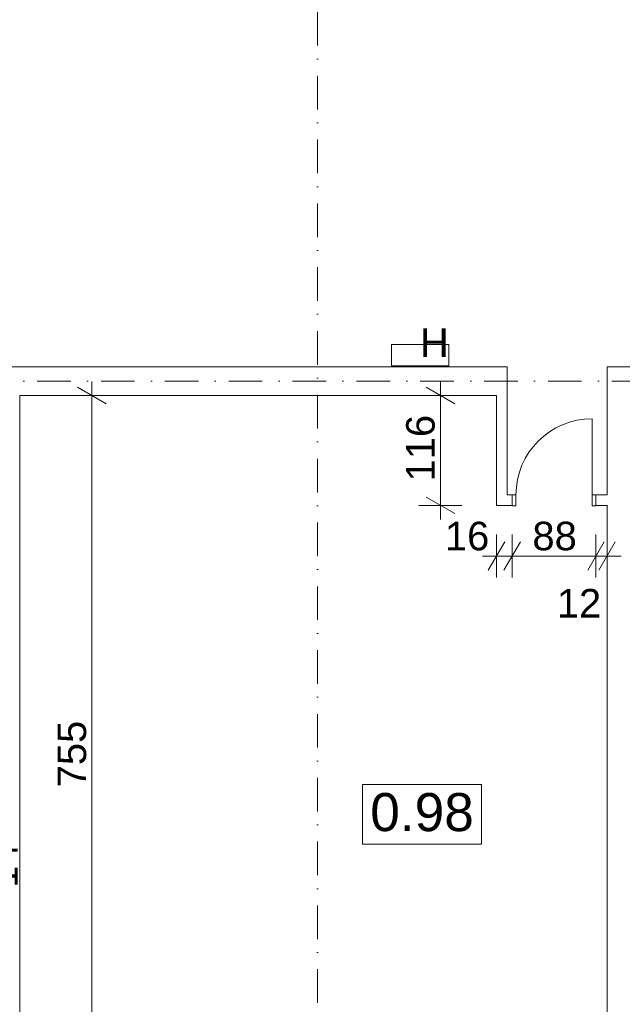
# Model space of a CAD drawing. Extents: x -283435 to 14216, y -77540 to 30522.
# Tile 50 of 177: x -221329 to -215003, y -29646 to -19303. Entities that reach past the tile are written whole.
import ezdxf

# ---------------------------------------------------------------- set-up
doc = ezdxf.new("R2010")
doc.units = 0
doc.header["$MEASUREMENT"] = 0
doc.linetypes.add('Kropki i Kreski', pattern=[670.277762, 352.777767, -176.388884, 0, -141.111112])
for name, color, linetype in [('Drzwi ArchiCAD', 7, 'Continuous'), ('WYMIARY', 7, 'Continuous'), ('ŚCIANY', 7, 'Continuous')]:
    doc.layers.add(name, color=color, linetype=linetype)
for name, color, linetype, lineweight in [('Drzwi ArchiCAD_Nr_Pióra__3', 3, 'Continuous', 18), ('Drzwi ArchiCAD_Nr_Pióra__7', 7, 'Continuous', 18), ('HYDRANTY_Nr_Pióra__1', 1, 'Continuous', 18), ('OPISY_Nr_Pióra__65', 65, 'Continuous', 18), ('OPISY_Nr_Pióra__86', 86, 'Continuous', 18), ('OSIE_Nr_Pióra__5', 5, 'Continuous', 18), ('OSIE_Nr_Pióra__7', 7, 'Continuous', 18), ('WYMIARY_Nr_Pióra__4', 4, 'Continuous', 18), ('WYMIARY_Nr_Pióra__5', 5, 'Continuous', 18), ('ŚCIANY_Nr_Pióra__7', 7, 'Continuous', 18)]:
    doc.layers.add(name, color=color, linetype=linetype, lineweight=lineweight)
doc.styles.add('GENERATED_STYLE_1', font='arial.ttf')
doc.styles.add('GENERATED_STYLE_2', font='txt')
doc.dimstyles.new('GENERATED_STYLE__1', dxfattribs={"dimtxt": 300, "dimasz": 228, "dimexe": 0.18, "dimexo": 0, "dimgap": 0.09, "dimtad": 1, "dimdec": 0, "dimlfac": 0.1, "dimzin": 0, "dimdsep": 46, "dimtxsty": 'GENERATED_STYLE_2', "dimblk": 'ARROWHEAD_2', "dimblk1": 'ARROWHEAD_2', "dimblk2": 'ARROWHEAD_2', "dimcen": 0.09, "dimclrd": 256, "dimclre": 256, "dimclrt": 256, "dimazin": 0, "dimtfac": 1, "dimtdec": 4, "dimtmove": 0, "dimatfit": 3, "dimfxl": 1, "dimtolj": 1, "dimtzin": 0, "dimarcsym": 0})
doc.dimstyles.new('GENERATED_STYLE__2', dxfattribs={"dimtxt": 300, "dimasz": 228, "dimexe": 0.18, "dimexo": 0, "dimgap": 0.09, "dimtad": 1, "dimtih": 1, "dimtoh": 1, "dimdec": 0, "dimlfac": 0.1, "dimzin": 0, "dimdsep": 46, "dimtxsty": 'GENERATED_STYLE_2', "dimblk": 'ARROWHEAD_2', "dimblk1": 'ARROWHEAD_2', "dimblk2": 'ARROWHEAD_2', "dimcen": 0.09, "dimclrd": 256, "dimclre": 256, "dimclrt": 256, "dimazin": 0, "dimtfac": 1, "dimtdec": 4, "dimtmove": 0, "dimatfit": 3, "dimfxl": 1, "dimtolj": 1, "dimtzin": 0, "dimarcsym": 0})
doc.dimstyles.new('GENERATED_STYLE__3', dxfattribs={"dimtxt": 300, "dimasz": 228, "dimexe": 0.18, "dimexo": 0, "dimgap": 0.09, "dimtad": 1, "dimtih": 1, "dimtoh": 1, "dimdec": 0, "dimlfac": 0.1, "dimzin": 0, "dimdsep": 46, "dimtxsty": 'GENERATED_STYLE_2', "dimblk": 'ARROWHEAD_2', "dimblk1": 'ARROWHEAD_2', "dimblk2": 'ARROWHEAD_2', "dimcen": 0.09, "dimclrd": 256, "dimclre": 256, "dimclrt": 256, "dimazin": 0, "dimtfac": 1, "dimtdec": 4, "dimtmove": 2, "dimatfit": 3, "dimfxl": 1, "dimtolj": 1, "dimtzin": 0, "dimarcsym": 0})

# ---------------------------------------------------------------- blocks, each defined once
blk = doc.blocks.new('Ściana_115', base_point=(-214843, -23100))
at = {"layer": 'ŚCIANY_Nr_Pióra__7', "linetype": 'Continuous'}
for p, q in [((-215163, -22950), (-215163, -24295)), ((-215163, -24405), (-215163, -30800))]:
    blk.add_line(p, q, dxfattribs=at)
blk = doc.blocks.new('Ściana_118', base_point=(-221647, -23100))
at = {"layer": 'ŚCIANY_Nr_Pióra__7', "linetype": 'Continuous'}
blk.add_line((-221327, -30800), (-221327, -23250), dxfattribs=at)
blk = doc.blocks.new('Ściana_161', base_point=(-216324, -23100))
at = {"layer": 'ŚCIANY_Nr_Pióra__7', "linetype": 'Continuous'}
for p, q in [((-216214, -24295), (-216214, -22950)), ((-216324, -23250), (-216324, -24405))]:
    blk.add_line(p, q, dxfattribs=at)
blk = doc.blocks.new('D1 Drzwi proste 12_34')
at = {"layer": 'Drzwi ArchiCAD_Nr_Pióra__3', "linetype": 'Continuous'}
for p, q in [((400, 0), (400, 800)), ((-400, 0), (-440, 0)), ((-440, 0), (-440, -115)), ((-400, -115), (-400, 0)), ((440, 0), (400, 0)), ((400, 0), (400, -115)), ((440, -115), (440, 0)), ((-440, -115), (-400, -115)), ((400, -115), (440, -115))]:
    blk.add_line(p, q, dxfattribs=at)
blk.add_arc((400, 0), 800, 90, 180, dxfattribs=at)
at = {"layer": 'Drzwi ArchiCAD_Nr_Pióra__7', "linetype": 'Continuous'}
for p, q in [((-440, 0), (-440, -110)), ((440, 0), (440, -110))]:
    blk.add_line(p, q, dxfattribs=at)
blk = doc.blocks.new('Ściana_154', base_point=(-216324, -24405))
at = {"layer": 'ŚCIANY_Nr_Pióra__7', "linetype": 'Continuous'}
for p, q in [((-216160, -24295), (-216214, -24295)), ((-216160, -24295), (-216160, -24405)), ((-215280, -24295), (-215280, -24405)), ((-215163, -24295), (-215280, -24295)), ((-216324, -24405), (-216160, -24405)), ((-215280, -24405), (-215163, -24405))]:
    blk.add_line(p, q, dxfattribs=at)
at = {"layer": 'Drzwi ArchiCAD', "linetype": 'Continuous'}
blk.add_blockref('D1 Drzwi proste 12_34', (-215720, -24295), dxfattribs=at)
blk = doc.blocks.new('Ściana_11', base_point=(-170897, -23100))
at = {"layer": 'ŚCIANY_Nr_Pióra__7', "linetype": 'Continuous'}
blk.add_line((-214314, -22950), (-215163, -22950), dxfattribs=at)
blk = doc.blocks.new('D1 Drzwi proste 12_37')
at = {"layer": 'Drzwi ArchiCAD_Nr_Pióra__3', "linetype": 'Continuous'}
for p, q in [((360, 0), (360, 720)), ((-360, 0), (-400, 0)), ((-400, 0), (-400, -115)), ((-360, -115), (-360, 0)), ((400, 0), (360, 0)), ((360, 0), (360, -115)), ((400, -115), (400, 0)), ((-400, -115), (-360, -115)), ((360, -115), (400, -115))]:
    blk.add_line(p, q, dxfattribs=at)
blk.add_arc((360, 0), 720, 90, 180, dxfattribs=at)
at = {"layer": 'Drzwi ArchiCAD_Nr_Pióra__7', "linetype": 'Continuous'}
for p, q in [((-400, 0), (-400, -115)), ((400, 0), (400, -115))]:
    blk.add_line(p, q, dxfattribs=at)
blk = doc.blocks.new('D1 Drzwi proste 12_36')
at = {"layer": 'Drzwi ArchiCAD_Nr_Pióra__3', "linetype": 'Continuous'}
for p, q in [((450, 0), (450, 900)), ((-450, 0), (-490, 0)), ((-490, 0), (-490, -115)), ((-450, -115), (-450, 0)), ((490, 0), (450, 0)), ((450, 0), (450, -115)), ((490, -115), (490, 0)), ((-490, -115), (-450, -115)), ((450, -115), (490, -115))]:
    blk.add_line(p, q, dxfattribs=at)
blk.add_arc((450, 0), 900, 90, 180, dxfattribs=at)
at = {"layer": 'Drzwi ArchiCAD_Nr_Pióra__7', "linetype": 'Continuous'}
for p, q in [((-490, 0), (-490, -115)), ((490, 0), (490, -115))]:
    blk.add_line(p, q, dxfattribs=at)
blk = doc.blocks.new('D2 Asymetryczne 12_20')
at = {"layer": 'Drzwi ArchiCAD_Nr_Pióra__3', "linetype": 'Continuous'}
for p, q in [((715, 0), (715, 900.9)), ((-715, 0), (-715, 529.1)), ((-715, 0), (-755, 0)), ((-755, 0), (-755, -115)), ((-715, -115), (-715, 0)), ((755, 0), (715, 0)), ((715, 0), (715, -115)), ((755, -115), (755, 0)), ((-755, -115), (-715, -115)), ((715, -115), (755, -115))]:
    blk.add_line(p, q, dxfattribs=at)
for centre, radius, start, end in [((715, 0), 900.9, 90, 180), ((-715, 0), 529.1, 0, 90)]:
    blk.add_arc(centre, radius, start, end, dxfattribs=at)
at = {"layer": 'Drzwi ArchiCAD_Nr_Pióra__7', "linetype": 'Continuous'}
for p, q in [((-755, 0), (-755, -115)), ((755, 0), (755, -115))]:
    blk.add_line(p, q, dxfattribs=at)
blk = doc.blocks.new('Ściana_10', base_point=(-216324, -23100))
at = {"layer": 'ŚCIANY_Nr_Pióra__7', "linetype": 'Continuous'}
for p, q in [((-228103, -22950), (-230819, -22950)), ((-228103, -23135), (-228103, -22950)), ((-226593, -23135), (-226593, -22950)), ((-225099, -22950), (-226593, -22950)), ((-225099, -23135), (-225099, -22950)), ((-224119, -23135), (-224119, -22950)), ((-222627, -22950), (-224119, -22950)), ((-222627, -22950), (-222627, -23065)), ((-221827, -22950), (-221827, -23065)), ((-216214, -22950), (-221827, -22950)), ((-228103, -23250), (-228103, -23135)), ((-226593, -23250), (-226593, -23135)), ((-225099, -23250), (-225099, -23135)), ((-224119, -23250), (-224119, -23135)), ((-222627, -23065), (-222627, -23250)), ((-221827, -23065), (-221827, -23250)), ((-230819, -23250), (-228103, -23250)), ((-226593, -23250), (-225858, -23250)), ((-225548, -23250), (-225099, -23250)), ((-224119, -23250), (-223689, -23250)), ((-223549, -23250), (-222627, -23250)), ((-221827, -23250), (-221647, -23250)), ((-221327, -23250), (-216324, -23250))]:
    blk.add_line(p, q, dxfattribs=at)
at = {"layer": 'Drzwi ArchiCAD', "linetype": 'Continuous'}
blk.add_blockref('D1 Drzwi proste 12_37', (-222227, -22950), dxfattribs=at)
at = {"layer": 'Drzwi ArchiCAD', "linetype": 'Continuous', "xscale": -1, "rotation": 180}
for name, p in [('D2 Asymetryczne 12_20', (-227348, -23250)), ('D1 Drzwi proste 12_36', (-224609, -23250))]:
    blk.add_blockref(name, p, dxfattribs=at)
blk = doc.blocks.new('*D1787')
at = {"layer": 'WYMIARY_Nr_Pióra__4', "linetype": 'Continuous', "transparency": 16777216}
for p, q in [((-216324, -25162), (-216324, -24712)), ((-216160, -25162), (-216160, -24712)), ((-216237, -24787), (-216410, -25087)), ((-216073, -24787), (-216246, -25087)), ((-216470, -24937), (-216324, -24937)), ((-216324, -24937), (-216160, -24937))]:
    blk.add_line(p, q, dxfattribs=at)
at = {"layer": 'WYMIARY_Nr_Pióra__5', "transparency": 16777216, "insert": (-216866, -24577), "char_height": 300, "attachment_point": 1, "style": 'GENERATED_STYLE_1'}
blk.add_mtext('{16}', dxfattribs=at)
blk = doc.blocks.new('ARROWHEAD_2')
at = {"linetype": 'Continuous'}
for p, q in [((-0.378, -0.655), (0.378, 0.655)), ((0, 0), (-1, 0))]:
    blk.add_line(p, q, dxfattribs=at)
blk = doc.blocks.new('*D1788')
at = {"layer": 'WYMIARY_Nr_Pióra__4', "linetype": 'Continuous', "transparency": 16777216}
for p, q in [((-216160, -25162), (-216160, -24712)), ((-215280, -25162), (-215280, -24712)), ((-216073, -24787), (-216246, -25087)), ((-215366, -25087), (-215193, -24787)), ((-216160, -24937), (-215280, -24937))]:
    blk.add_line(p, q, dxfattribs=at)
at = {"layer": 'WYMIARY_Nr_Pióra__5', "transparency": 16777216, "char_height": 300, "attachment_point": 1, "style": 'GENERATED_STYLE_1'}
for s, insert in [('{88}', (-215947, -24577)), ('{12}', (-215691, -25283))]:
    blk.add_mtext(s, dxfattribs=dict(at, insert=insert))
blk = doc.blocks.new('*D1789')
at = {"layer": 'WYMIARY_Nr_Pióra__4', "linetype": 'Continuous', "transparency": 16777216}
for p, q in [((-215280, -25162), (-215280, -24712)), ((-215163, -25162), (-215163, -24712)), ((-215366, -25087), (-215193, -24787)), ((-215077, -24787), (-215250, -25087)), ((-215280, -24937), (-215163, -24937)), ((-215163, -24937), (-215017, -24937))]:
    blk.add_line(p, q, dxfattribs=at)
blk = doc.blocks.new('*D1790')
at = {"layer": 'WYMIARY_Nr_Pióra__4', "linetype": 'Continuous', "transparency": 16777216}
for p, q in [((-216763, -23337), (-217063, -23163)), ((-216913, -23250), (-216913, -23103)), ((-216688, -23250), (-217138, -23250)), ((-216913, -24405), (-216913, -23250)), ((-216688, -24405), (-217138, -24405)), ((-217063, -24319), (-216763, -24492)), ((-216913, -24552), (-216913, -24405))]:
    blk.add_line(p, q, dxfattribs=at)
at = {"layer": 'WYMIARY_Nr_Pióra__5', "transparency": 16777216, "insert": (-217273, -24154), "char_height": 300, "attachment_point": 1, "rotation": 90, "style": 'GENERATED_STYLE_1'}
blk.add_mtext('{116}', dxfattribs=at)
blk = doc.blocks.new('*D1815')
at = {"layer": 'WYMIARY_Nr_Pióra__4', "linetype": 'Continuous', "transparency": 16777216}
for p, q in [((-220422, -23337), (-220722, -23163)), ((-220572, -23250), (-220572, -23103)), ((-220347, -23250), (-220797, -23250)), ((-220572, -30800), (-220572, -23250)), ((-220722, -30714), (-220422, -30887)), ((-220347, -30800), (-220797, -30800))]:
    blk.add_line(p, q, dxfattribs=at)
at = {"layer": 'WYMIARY_Nr_Pióra__5', "transparency": 16777216, "insert": (-220932, -27367), "char_height": 300, "attachment_point": 1, "rotation": 90, "style": 'GENERATED_STYLE_1'}
blk.add_mtext('{755}', dxfattribs=at)
blk = doc.blocks.new('*D2424')
at = {"layer": 'WYMIARY_Nr_Pióra__4', "linetype": 'Continuous', "transparency": 16777216}
for p, q in [((-222075, -28109), (-221775, -28282)), ((-221700, -28195), (-222150, -28195)), ((-221925, -29367), (-221925, -28195)), ((-221700, -29367), (-222150, -29367)), ((-222075, -29280), (-221775, -29454)), ((-221925, -29514), (-221925, -29367))]:
    blk.add_line(p, q, dxfattribs=at)
at = {"layer": 'WYMIARY_Nr_Pióra__5', "transparency": 16777216, "char_height": 300, "attachment_point": 1, "rotation": 90, "style": 'GENERATED_STYLE_1'}
for s, insert in [('{14}', (-221650, -28423)), ('{117}', (-222285, -29108))]:
    blk.add_mtext(s, dxfattribs=dict(at, insert=insert))

msp = doc.modelspace()

# ---------------------------------------------------------------- linework, layer by layer
at = {"layer": 'HYDRANTY_Nr_Pióra__1', "linetype": 'Continuous'}
for p, q in [((-217426, -22938.7), (-217426, -22714.2)), ((-217426, -22714.2), (-216826, -22714.2)), ((-216826, -22714.2), (-216826, -22938.7)), ((-217426, -22938.7), (-216826, -22938.7))]:
    msp.add_line(p, q, dxfattribs=at)
at = {"layer": 'OPISY_Nr_Pióra__65', "linetype": 'Continuous', "flags": 128}
msp.add_lwpolyline([(-217730.5, -27335.7), (-216480.6, -27335.7), (-216480.6, -27964.2), (-217730.5, -27964.2)], close=True, dxfattribs=at)
at = {"layer": 'OSIE_Nr_Pióra__5', "linetype": 'Kropki i Kreski'}
msp.add_line((-218204, -38346.1), (-218204, 27442), dxfattribs=at)
at = {"layer": 'OSIE_Nr_Pióra__7', "linetype": 'Kropki i Kreski'}
msp.add_line((-280139.5, -23099.9), (10893.5, -23099.9), dxfattribs=at)

# ---------------------------------------------------------------- block references
at = {"layer": 'ŚCIANY'}
for name, p in [('Ściana_10', (-216323.6, -23099.9)), ('Ściana_11', (-170896.8, -23099.5)), ('Ściana_161', (-216323.6, -23099.9)), ('Ściana_115', (-214843.4, -23099.5)), ('Ściana_118', (-221646.7, -23099.9)), ('Ściana_154', (-216323.6, -24405.2))]:
    msp.add_blockref(name, p, dxfattribs=at)

# ---------------------------------------------------------------- texts
at = {"layer": 'HYDRANTY_Nr_Pióra__1', "linetype": 'Continuous', "insert": (-216976, -22847), "char_height": 300, "attachment_point": 8, "style": 'GENERATED_STYLE_1'}
msp.add_mtext('{H}', dxfattribs=at)
at = {"layer": 'OPISY_Nr_Pióra__86', "linetype": 'Continuous', "insert": (-217105.5, -27427.1), "char_height": 400, "attachment_point": 2, "style": 'GENERATED_STYLE_1'}
msp.add_mtext('{0.98}', dxfattribs=at)

# ---------------------------------------------------------------- dimensions: what is measured, and where the dimension line sits
at = {"layer": 'WYMIARY', "linetype": 'Continuous'}
for base, p1, p2, picture, middle in [((-220571.7, -35209.9), (-221326.7, -30800.5), (-221326.7, -23249.9), '*D1815', (-220781.7, -27029.3)), ((-216912.7, -24405.2), (-216323.6, -24405.2), (-216323.6, -23249.9), '*D1790', (-217122.7, -23816.6)), ((-221925.2, -29367.1), (-225717.8, -29367.1), (-225717.8, -28195.4), '*D2424', (-222135.2, -28770.3))]:
    dim = msp.add_linear_dim(base=base, p1=p1, p2=p2, angle=90, dimstyle='GENERATED_STYLE__1', dxfattribs=at)
    dim.commit()
    dim.dimension.update_dxf_attribs({"geometry": picture, "text_midpoint": middle})
for p1, p2, dimstyle, picture, middle in [((-216323.6, -24405.2), (-216159.6, -24405.2), 'GENERATED_STYLE__2', '*D1787', (-216640.7, -24726.9)), ((-216159.6, -24405.2), (-215279.6, -24405.2), 'GENERATED_STYLE__2', '*D1788', (-215722.3, -24726.9)), ((-215279.6, -24405.2), (-215163.4, -24405.2), 'GENERATED_STYLE__3', '*D1789', (-215466.5, -25432.7))]:
    dim = msp.add_linear_dim(base=(-216323.6, -24936.9), p1=p1, p2=p2, dimstyle=dimstyle, dxfattribs=at)
    dim.commit()
    dim.dimension.update_dxf_attribs({"geometry": picture, "text_midpoint": middle})

doc.saveas('drawing.dxf')
